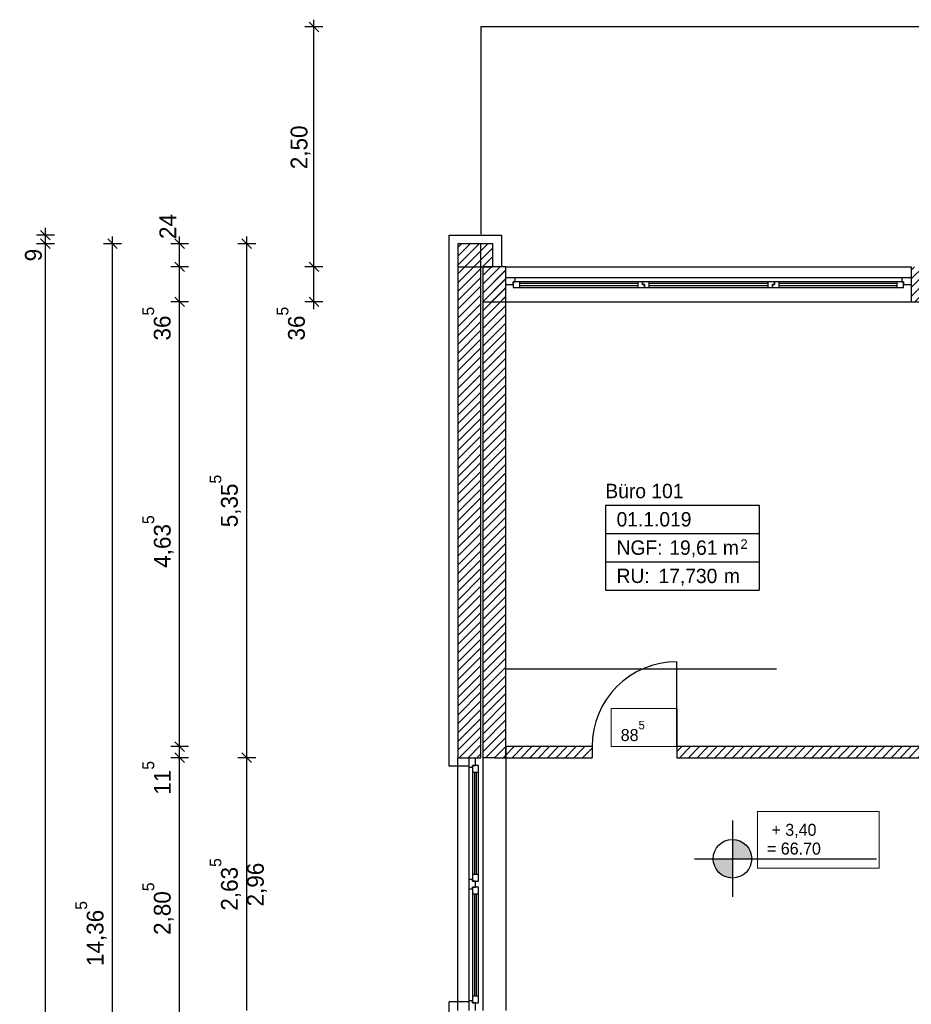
# Model space of a CAD drawing. Extents: x -28.8 to 46.3, y -5 to 85.1.
# Tile 12 of 26: x -4.6 to 4.7, y 33.9 to 44.2. Entities that reach past the tile are written whole.
import ezdxf

# ---------------------------------------------------------------- set-up
doc = ezdxf.new("R2010")
doc.units = 0
doc.header["$MEASUREMENT"] = 0
doc.linetypes.add('Strichlinie', pattern=[0.005644, 0.002822, -0.002822])
doc.linetypes.add('Wipeout_Contour', pattern=[1, 0, -1])
for name, color, linetype in [('1._OG_2_0', 7, 'Continuous'), ('1._OG_2_P_BM_AUSSEN', 7, 'Continuous'), ('1._OG_2_P_ZE_SYMBOL', 7, 'Continuous'), ('1._OG_2_P_ZE_TEXT', 7, 'Continuous'), ('1._OG_2_R_NT_DACH', 7, 'Continuous'), ('1._OG_2_R_TR_AUSSENWAND', 7, 'Continuous'), ('1._OG_2_R_TR_INNENWAND', 7, 'Continuous'), ('1._OG_2_R_TR_UNTERZUG', 7, 'Continuous'), ('1._OG_2_Räume', 7, 'Continuous')]:
    doc.layers.add(name, color=color, linetype=linetype)
doc.styles.add('ERSTELLTER_STIL_1', font='txt')
doc.styles.add('ERSTELLTER_STIL_2', font='txt')
pattern_1 = [(45, (0, 0), (-0.04596194, 0.04596194), [])]

msp = doc.modelspace()

# ---------------------------------------------------------------- hatches: boundary and pattern name
at = {"layer": '1._OG_2_P_ZE_SYMBOL', "linetype": 'Continuous', "ltscale": 1000}
for points in [[(3.066, 35.457, 0.414214), (2.865, 35.657), (2.865, 35.457)], [(2.865, 35.256), (2.865, 35.457), (2.664, 35.457, 0.414214)]]:
    msp.add_hatch(color=256, dxfattribs=at).paths.add_polyline_path(points, flags=0)
at = {"layer": '1._OG_2_R_TR_AUSSENWAND', "linetype": 'Continuous', "ltscale": 1000}
h = msp.add_hatch(dxfattribs=at)
h.set_pattern_fill('MW_Kalksandstein_0002', color=256, style=0, pattern_type=2)
h.set_pattern_definition(pattern_1)
h.paths.add_polyline_path([(0.001, 41.865), (0.001, 36.51), (0.116, 36.51), (0.186, 36.51), (0.241, 36.51), (0.241, 41.865)], flags=0)
h = msp.add_hatch(dxfattribs=at)
h.set_pattern_fill('MW_Kalksandstein_0002', color=256, style=0, pattern_type=2)
h.set_pattern_definition(pattern_1)
h.paths.add_polyline_path([(0.001, 41.625), (0.366, 41.625), (0.366, 41.865), (0.001, 41.865)], flags=0)
h = msp.add_hatch(dxfattribs=at)
h.set_pattern_fill('MW_Kalksandstein_0002', color=256, style=0, pattern_type=2)
h.set_pattern_definition(pattern_1)
h.paths.add_polyline_path([(0.261, 41.26), (0.5, 41.26), (0.5, 41.44), (0.5, 41.51), (0.5, 41.625), (0.261, 41.625)], flags=0)
h = msp.add_hatch(dxfattribs=at)
h.set_pattern_fill('MW_Kalksandstein_0002', color=256, style=0, pattern_type=2)
h.set_pattern_definition(pattern_1)
h.paths.add_polyline_path([(4.73, 41.51), (4.73, 41.44), (4.73, 41.26), (5.03, 41.26), (5.03, 41.44), (5.03, 41.51), (5.03, 41.625), (4.73, 41.625)], flags=0)
at = {"layer": '1._OG_2_R_TR_INNENWAND', "linetype": 'Continuous', "ltscale": 1000}
h = msp.add_hatch(dxfattribs=at)
h.set_pattern_fill('MW_Kalksandstein_0002', color=256, style=0, pattern_type=2)
h.set_pattern_definition(pattern_1)
h.paths.add_polyline_path([(0.501, 36.625), (0.501, 36.51), (1.401, 36.51), (1.401, 36.625)], flags=0)
h = msp.add_hatch(dxfattribs=at)
h.set_pattern_fill('MW_Kalksandstein_0002', color=256, style=0, pattern_type=2)
h.set_pattern_definition(pattern_1)
h.paths.add_polyline_path([(2.286, 36.625), (2.286, 36.51), (5.096, 36.51), (5.096, 36.625)], flags=0)

# ---------------------------------------------------------------- linework, layer by layer
at = {"layer": '1._OG_2_0', "linetype": 'Continuous', "ltscale": 1000}
for p, q in [((0.5, 41.625), (0.5, 41.51)), ((4.73, 41.625), (4.73, 41.51)), ((0.5, 41.51), (0.5, 41.44)), ((4.73, 41.51), (4.73, 41.44)), ((0.5, 41.44), (0.5, 41.26)), ((4.73, 41.44), (4.73, 41.26)), ((1.401, 36.625), (1.401, 36.51)), ((2.286, 36.625), (2.286, 36.51)), ((0.001, 36.51), (0.116, 36.51)), ((0.116, 36.51), (0.186, 36.51)), ((0.186, 36.51), (0.241, 36.51))]:
    msp.add_line(p, q, dxfattribs=at)
at = {"layer": '1._OG_2_P_BM_AUSSEN', "linetype": 'Continuous', "ltscale": 1000}
for p, q in [((-1.405, 44.125), (-1.592, 44.125)), ((-1.449, 44.075), (-1.549, 44.175)), ((-1.499, 44.125), (-1.499, 44.2)), ((-1.499, 41.625), (-1.499, 44.125)), ((-4.349, 42.005), (-4.249, 41.905)), ((-4.299, 41.955), (-4.299, 42.03)), ((-4.205, 41.955), (-4.392, 41.955)), ((-4.205, 41.865), (-4.392, 41.865)), ((-4.249, 41.815), (-4.349, 41.915)), ((-4.299, 41.865), (-4.299, 41.955)), ((-4.299, 0), (-4.299, 41.865)), ((-3.505, 41.865), (-3.692, 41.865)), ((-3.549, 41.815), (-3.649, 41.915)), ((-3.599, 41.865), (-3.599, 41.94)), ((-3.599, 27.5), (-3.599, 41.865)), ((-2.805, 41.865), (-2.992, 41.865)), ((-2.849, 41.815), (-2.949, 41.915)), ((-2.899, 41.865), (-2.899, 41.94)), ((-2.899, 41.625), (-2.899, 41.865)), ((-2.105, 41.865), (-2.292, 41.865)), ((-2.149, 41.815), (-2.249, 41.915)), ((-2.199, 41.865), (-2.199, 41.94)), ((-2.199, 36.51), (-2.199, 41.865)), ((-2.949, 41.675), (-2.849, 41.575)), ((-1.549, 41.675), (-1.449, 41.575)), ((-2.805, 41.625), (-2.992, 41.625)), ((-2.899, 41.26), (-2.899, 41.625)), ((-1.405, 41.625), (-1.592, 41.625)), ((-1.499, 41.26), (-1.499, 41.625)), ((-2.805, 41.26), (-2.992, 41.26)), ((-2.949, 41.31), (-2.849, 41.21)), ((-2.899, 36.625), (-2.899, 41.26)), ((-1.405, 41.26), (-1.592, 41.26)), ((-1.549, 41.31), (-1.449, 41.21)), ((-1.499, 41.185), (-1.499, 41.26)), ((-2.949, 36.675), (-2.849, 36.575)), ((-2.805, 36.625), (-2.992, 36.625)), ((-2.949, 36.56), (-2.849, 36.46)), ((-2.899, 36.51), (-2.899, 36.625)), ((-2.249, 36.56), (-2.149, 36.46)), ((-2.805, 36.51), (-2.992, 36.51)), ((-2.899, 33.705), (-2.899, 36.51)), ((-2.105, 36.51), (-2.292, 36.51)), ((-2.199, 33.875), (-2.199, 36.51))]:
    msp.add_line(p, q, dxfattribs=at)
at = {"layer": '1._OG_2_P_ZE_SYMBOL', "color": 255, "linetype": 'Continuous', "lineweight": 18, "ltscale": 1000}
for p, q in [((4.394, 35.949), (3.125, 35.949)), ((3.125, 35.949), (3.125, 35.357)), ((4.394, 35.357), (4.394, 35.949)), ((2.865, 35.657), (2.865, 35.457)), ((2.865, 35.457), (2.664, 35.457)), ((2.865, 35.457), (3.066, 35.457)), ((2.865, 35.256), (2.865, 35.457)), ((3.125, 35.357), (4.394, 35.357))]:
    msp.add_line(p, q, dxfattribs=at)
at = {"layer": '1._OG_2_P_ZE_SYMBOL', "linetype": 'Continuous', "ltscale": 1000}
for p, q in [((2.865, 35.856), (2.865, 35.06)), ((2.47, 35.457), (3.27, 35.457)), ((3.27, 35.457), (4.367, 35.457))]:
    msp.add_line(p, q, dxfattribs=at)
msp.add_circle((2.865, 35.457), 0.201, dxfattribs=at)
at = {"layer": '1._OG_2_P_ZE_SYMBOL', "color": 255, "linetype": 'Continuous', "lineweight": 18, "ltscale": 1000}
for start, end in [(0, 90), (180, 270)]:
    msp.add_arc((2.865, 35.457), 0.201, start, end, dxfattribs=at)
at = {"layer": '1._OG_2_P_ZE_TEXT', "color": 255, "linetype": 'Continuous', "lineweight": 18, "ltscale": 1000}
for p, q in [((2.29, 37.021), (1.6, 37.021)), ((1.6, 37.021), (1.6, 36.625)), ((2.29, 36.625), (2.29, 37.021)), ((1.6, 36.625), (2.29, 36.625))]:
    msp.add_line(p, q, dxfattribs=at)
at = {"layer": '1._OG_2_R_NT_DACH', "linetype": 'Continuous', "ltscale": 1000}
for p, q in [((5.03, 44.125), (0.241, 44.125)), ((0.241, 44.125), (0.241, 41.965))]:
    msp.add_line(p, q, dxfattribs=at)
at = {"layer": '1._OG_2_R_TR_AUSSENWAND', "linetype": 'Continuous', "ltscale": 1000}
for p, q in [((-0.089, 41.955), (0.456, 41.955)), ((-0.089, 36.42), (-0.089, 41.955)), ((0.001, 41.865), (0.001, 36.51)), ((0.241, 41.865), (0.001, 41.865)), ((0.366, 41.865), (0.001, 41.865)), ((0.001, 41.865), (0.001, 41.625)), ((0.241, 36.51), (0.241, 41.865)), ((0.366, 41.625), (0.366, 41.865)), ((0.456, 41.955), (0.456, 41.625)), ((0.001, 41.625), (0.366, 41.625)), ((0.5, 41.625), (0.261, 41.625)), ((0.261, 41.625), (0.261, 41.26)), ((0.261, 41.625), (0.261, 36.51)), ((0.501, 41.625), (0.261, 41.625)), ((0.5, 41.625), (4.73, 41.625)), ((0.261, 41.26), (0.5, 41.26)), ((0.5, 41.26), (4.73, 41.26)), ((4.73, 41.26), (5.03, 41.26)), ((0.001, 33.875), (0.001, 36.51)), ((0.386, 36.51), (0.261, 36.51)), ((0.386, 36.51), (0.501, 36.51)), ((0.501, 36.51), (0.501, 33.875)), ((-0.089, 27.41), (-0.089, 33.965))]:
    msp.add_line(p, q, dxfattribs=at)
at = {"layer": '1._OG_2_R_TR_INNENWAND', "linetype": 'Continuous', "ltscale": 1000}
for p, q in [((2.286, 36.625), (2.286, 37.51)), ((1.401, 36.625), (0.501, 36.625)), ((0.501, 36.625), (0.501, 36.51)), ((5.096, 36.625), (2.286, 36.625)), ((0.501, 36.51), (1.401, 36.51)), ((2.286, 36.51), (5.096, 36.51))]:
    msp.add_line(p, q, dxfattribs=at)
msp.add_arc((2.286, 36.625), 0.885, 90, 180, dxfattribs=at)
at = {"layer": '1._OG_2_R_TR_UNTERZUG', "linetype": 'Strichlinie', "ltscale": 1000}
msp.add_line((0.501, 37.435), (36.26, 37.435), dxfattribs=at)
at = {"layer": '1._OG_2_Räume', "linetype": 'Continuous', "ltscale": 1000}
for p, q in [((1.54, 39.14), (1.54, 38.256)), ((1.54, 39.14), (3.143, 39.14)), ((3.143, 39.14), (3.143, 38.256)), ((1.54, 38.846), (3.143, 38.846)), ((1.54, 38.551), (3.143, 38.551)), ((1.54, 38.256), (3.143, 38.256))]:
    msp.add_line(p, q, dxfattribs=at)

# ---------------------------------------------------------------- texts
at = {"layer": '1._OG_2_P_BM_AUSSEN', "linetype": 'Continuous', "char_height": 0.175, "attachment_point": 7, "rotation": 90, "style": 'ERSTELLTER_STIL_2'}
for s, insert in [('{2,50}', (-1.534, 42.642)), ('{24}', (-2.934, 41.915)), ('{9}', (-4.334, 41.682)), ('{36\\A1{\\H0.7x;\\S5^  ;}}', (-2.991, 40.857)), ('{36\\A1{\\H0.7x;\\S5^  ;}}', (-1.591, 40.857)), ('{5,35\\A1{\\H0.7x;\\S5^  ;}}', (-2.26, 38.911)), ('{4,63\\A1{\\H0.7x;\\S5^  ;}}', (-2.96, 38.489)), ('{11\\A1{\\H0.7x;\\S5^  ;}}', (-2.992, 36.124)), ('{2,63\\A1{\\H0.7x;\\S5^  ;}}', (-2.26, 34.916)), ('{2,96}', (-1.989, 34.96)), ('{2,80\\A1{\\H0.7x;\\S5^  ;}}', (-2.96, 34.663)), ('{14,36\\A1{\\H0.7x;\\S5^  ;}}', (-3.66, 34.339))]:
    msp.add_mtext(s, dxfattribs=dict(at, insert=insert))
at = {"layer": '1._OG_2_P_ZE_SYMBOL', "linetype": 'Continuous', "insert": (3.225, 35.821), "char_height": 0.125, "width": 1.06853, "attachment_point": 1, "line_spacing_factor": 0.93917, "style": 'ERSTELLTER_STIL_1'}
msp.add_mtext('{ + 3,40\\P= 66.70}', dxfattribs=at)
at = {"layer": '1._OG_2_P_ZE_TEXT', "linetype": 'Continuous', "insert": (1.7, 36.893), "char_height": 0.125, "attachment_point": 1, "style": 'ERSTELLTER_STIL_2'}
msp.add_mtext('{88\\A1{\\H0.7x;\\S5^  ;}}', dxfattribs=at)
at = {"layer": '1._OG_2_Räume', "linetype": 'Continuous'}
for s, insert, char_height, attachment_point, style in [('{Büro 101}', (1.54, 39.364), 0.15, 1, 'ERSTELLTER_STIL_1'), ('{01.1.019 }', (1.657, 39.069), 0.15, 1, 'ERSTELLTER_STIL_2'), ('{2}', (2.949, 38.786), 0.1, 1, 'ERSTELLTER_STIL_2'), ('{NGF: }', (1.657, 38.774), 0.15, 1, 'ERSTELLTER_STIL_2'), ('{19,61 m}', (2.207, 38.774), 0.15, 1, 'ERSTELLTER_STIL_2'), ('{RU: }', (1.657, 38.48), 0.15, 1, 'ERSTELLTER_STIL_2'), ('{17,730}', (2.094, 38.301), 0.15, 7, 'ERSTELLTER_STIL_2'), ('{ m}', (2.72, 38.48), 0.15, 1, 'ERSTELLTER_STIL_2')]:
    msp.add_mtext(s, dxfattribs=dict(at, insert=insert, char_height=char_height, attachment_point=attachment_point, style=style))

# ---------------------------------------------------------------- wipeouts: each hides what was drawn before it
at = {"color": 254, "linetype": 'Wipeout_Contour', "lineweight": 0, "ltscale": 166.489649}
msp.add_wipeout([(0.6, 41.51), (0.6, 41.47), (4.63, 41.47), (4.63, 41.51)], dxfattribs=at).dxf.layer = '1._OG_2_R_TR_AUSSENWAND'
at = {"color": 254, "linetype": 'Wipeout_Contour', "lineweight": 0, "ltscale": 138.250436}
msp.add_wipeout([(0.116, 33.975), (0.156, 33.975), (0.156, 35.142), (0.116, 35.142)], dxfattribs=at).dxf.layer = '1._OG_2_R_TR_AUSSENWAND'

# ---------------------------------------------------------------- next in the draw order: wipeouts: each hides what was drawn before it
at = {"color": 254, "linetype": 'Wipeout_Contour', "lineweight": 0, "ltscale": 248.725365}
msp.add_wipeout([(0.5, 41.44), (0.58, 41.44), (0.58, 41.47), (0.6, 41.47), (0.6, 41.51), (0.5, 41.51)], dxfattribs=at).dxf.layer = '1._OG_2_R_TR_AUSSENWAND'
at = {"color": 254, "linetype": 'Wipeout_Contour', "lineweight": 0, "ltscale": 250.350814}
msp.add_wipeout([(4.73, 41.51), (4.63, 41.51), (4.63, 41.47), (4.65, 41.47), (4.65, 41.44), (4.73, 41.44)], dxfattribs=at).dxf.layer = '1._OG_2_R_TR_AUSSENWAND'
at = {"color": 254, "linetype": 'Wipeout_Contour', "lineweight": 0, "ltscale": 210.810268}
msp.add_wipeout([(0.116, 35.192), (0.116, 35.142), (0.156, 35.142), (0.156, 35.162), (0.186, 35.162), (0.186, 35.192)], dxfattribs=at).dxf.layer = '1._OG_2_R_TR_AUSSENWAND'
at = {"color": 254, "linetype": 'Wipeout_Contour', "lineweight": 0, "ltscale": 204.225862}
msp.add_wipeout([(0.186, 33.875), (0.186, 33.955), (0.156, 33.955), (0.156, 33.975), (0.116, 33.975), (0.116, 33.875)], dxfattribs=at).dxf.layer = '1._OG_2_R_TR_AUSSENWAND'

# ---------------------------------------------------------------- next in the draw order: hatches: boundary and pattern name
at = {"layer": '1._OG_2_R_TR_AUSSENWAND', "linetype": 'Continuous', "ltscale": 1000}
h = msp.add_hatch(dxfattribs=at)
h.set_pattern_fill('MW_Kalksandstein_0002', color=256, style=0, pattern_type=2)
h.set_pattern_definition(pattern_1)
h.paths.add_polyline_path([(0.501, 41.625), (0.261, 41.625), (0.261, 36.51), (0.501, 36.51)], flags=0)

# ---------------------------------------------------------------- next in the draw order: linework, layer by layer
for p, q in [((0.501, 36.51), (0.501, 41.625)), ((0.5, 41.51), (0.5, 41.44)), ((4.73, 41.51), (4.73, 41.44))]:
    msp.add_line(p, q, dxfattribs=at)

# ---------------------------------------------------------------- next in the draw order: wipeouts: each hides what was drawn before it
at = {"color": 254, "linetype": 'Wipeout_Contour', "lineweight": 0, "ltscale": 165.946233}
msp.add_wipeout([(0.65, 41.47), (0.65, 41.45), (1.877, 41.45), (1.877, 41.47)], dxfattribs=at).dxf.layer = '1._OG_2_R_TR_AUSSENWAND'
at = {"color": 254, "linetype": 'Wipeout_Contour', "lineweight": 0, "ltscale": 143.319894}
msp.add_wipeout([(0.116, 35.242), (0.156, 35.242), (0.156, 36.41), (0.116, 36.41)], dxfattribs=at).dxf.layer = '1._OG_2_R_TR_AUSSENWAND'
at = {"color": 254, "linetype": 'Wipeout_Contour', "lineweight": 0, "ltscale": 138.250929}
msp.add_wipeout([(0.156, 34.025), (0.176, 34.025), (0.176, 35.092), (0.156, 35.092)], dxfattribs=at).dxf.layer = '1._OG_2_R_TR_AUSSENWAND'

# ---------------------------------------------------------------- next in the draw order: wipeouts: each hides what was drawn before it
at = {"color": 254, "linetype": 'Wipeout_Contour', "lineweight": 0, "ltscale": 165.786335}
msp.add_wipeout([(0.65, 41.43), (0.65, 41.41), (1.877, 41.41), (1.877, 41.43)], dxfattribs=at).dxf.layer = '1._OG_2_R_TR_AUSSENWAND'
at = {"color": 254, "linetype": 'Wipeout_Contour', "lineweight": 0, "ltscale": 218.114731}
msp.add_wipeout([(0.116, 36.51), (0.116, 36.41), (0.156, 36.41), (0.156, 36.43), (0.186, 36.43), (0.186, 36.51)], dxfattribs=at).dxf.layer = '1._OG_2_R_TR_AUSSENWAND'
at = {"color": 254, "linetype": 'Wipeout_Contour', "lineweight": 0, "ltscale": 138.251756}
msp.add_wipeout([(0.196, 34.025), (0.216, 34.025), (0.216, 35.092), (0.196, 35.092)], dxfattribs=at).dxf.layer = '1._OG_2_R_TR_AUSSENWAND'

# ---------------------------------------------------------------- next in the draw order: linework, layer by layer
at = {"layer": '1._OG_2_R_TR_AUSSENWAND', "linetype": 'Continuous', "ltscale": 1000}
msp.add_line((0.116, 36.51), (0.186, 36.51), dxfattribs=at)

# ---------------------------------------------------------------- next in the draw order: wipeouts: each hides what was drawn before it
at = {"color": 254, "linetype": 'Wipeout_Contour', "lineweight": 0, "ltscale": 165.790331}
msp.add_wipeout([(0.58, 41.47), (0.58, 41.41), (0.65, 41.41), (0.65, 41.47)], dxfattribs=at).dxf.layer = '1._OG_2_R_TR_AUSSENWAND'
at = {"color": 254, "linetype": 'Wipeout_Contour', "lineweight": 0, "ltscale": 248.898529}
msp.add_wipeout([(1.927, 41.47), (1.877, 41.47), (1.877, 41.41), (1.947, 41.41), (1.947, 41.44), (1.927, 41.44)], dxfattribs=at).dxf.layer = '1._OG_2_R_TR_AUSSENWAND'
at = {"color": 254, "linetype": 'Wipeout_Contour', "lineweight": 0, "ltscale": 140.526244}
msp.add_wipeout([(0.156, 35.092), (0.216, 35.092), (0.216, 35.162), (0.156, 35.162)], dxfattribs=at).dxf.layer = '1._OG_2_R_TR_AUSSENWAND'
at = {"color": 254, "linetype": 'Wipeout_Contour', "lineweight": 0, "ltscale": 135.976787}
msp.add_wipeout([(0.156, 33.955), (0.216, 33.955), (0.216, 34.025), (0.156, 34.025)], dxfattribs=at).dxf.layer = '1._OG_2_R_TR_AUSSENWAND'

# ---------------------------------------------------------------- next in the draw order: linework, layer by layer
at = {"layer": '1._OG_2_R_TR_AUSSENWAND', "linetype": 'Continuous', "ltscale": 1000}
for p, q in [((0.6, 41.51), (0.5, 41.51)), ((0.58, 41.44), (0.58, 41.47)), ((0.58, 41.47), (0.58, 41.41)), ((0.5, 41.44), (0.58, 41.44)), ((0.116, 33.965), (-0.089, 33.965)), ((0.116, 33.975), (0.116, 33.875)), ((0.186, 33.955), (0.156, 33.955)), ((0.156, 33.955), (0.216, 33.955)), ((0.186, 33.875), (0.186, 33.955))]:
    msp.add_line(p, q, dxfattribs=at)

# ---------------------------------------------------------------- next in the draw order: wipeouts: each hides what was drawn before it
at = {"color": 254, "linetype": 'Wipeout_Contour', "lineweight": 0, "ltscale": 166.198014}
msp.add_wipeout([(1.997, 41.47), (1.997, 41.45), (3.233, 41.45), (3.233, 41.47)], dxfattribs=at).dxf.layer = '1._OG_2_R_TR_AUSSENWAND'
at = {"color": 254, "linetype": 'Wipeout_Contour', "lineweight": 0, "ltscale": 165.866284}
msp.add_wipeout([(0.65, 41.43), (1.877, 41.43), (1.877, 41.45), (0.65, 41.45)], dxfattribs=at).dxf.layer = '1._OG_2_R_TR_AUSSENWAND'
at = {"color": 254, "linetype": 'Wipeout_Contour', "lineweight": 0, "ltscale": 211.530295}
msp.add_wipeout([(0.186, 35.192), (0.186, 35.222), (0.156, 35.222), (0.156, 35.242), (0.116, 35.242), (0.116, 35.192)], dxfattribs=at).dxf.layer = '1._OG_2_R_TR_AUSSENWAND'
at = {"color": 254, "linetype": 'Wipeout_Contour', "lineweight": 0, "ltscale": 138.251319}
msp.add_wipeout([(0.196, 34.025), (0.196, 35.092), (0.176, 35.092), (0.176, 34.025)], dxfattribs=at).dxf.layer = '1._OG_2_R_TR_AUSSENWAND'

# ---------------------------------------------------------------- next in the draw order: linework, layer by layer
at = {"layer": '1._OG_2_R_TR_AUSSENWAND', "linetype": 'Continuous', "ltscale": 1000}
for p, q in [((0.58, 41.47), (0.6, 41.47)), ((0.65, 41.47), (0.58, 41.47)), ((0.6, 41.47), (0.6, 41.51)), ((0.65, 41.41), (0.65, 41.47)), ((0.58, 41.41), (0.65, 41.41)), ((0.116, 35.142), (0.116, 33.975)), ((0.116, 35.142), (0.156, 35.142)), ((0.156, 35.142), (0.156, 35.162)), ((0.156, 35.162), (0.186, 35.162)), ((0.216, 35.162), (0.156, 35.162)), ((0.156, 35.162), (0.156, 35.092)), ((0.156, 35.092), (0.156, 34.025)), ((0.156, 35.092), (0.216, 35.092)), ((0.176, 35.092), (0.176, 34.025)), ((0.196, 34.025), (0.196, 35.092)), ((0.216, 35.092), (0.216, 35.162)), ((0.216, 34.025), (0.216, 35.092)), ((0.156, 33.975), (0.116, 33.975)), ((0.216, 34.025), (0.156, 34.025)), ((0.156, 34.025), (0.156, 33.955)), ((0.156, 33.955), (0.156, 33.975)), ((0.216, 33.955), (0.216, 34.025))]:
    msp.add_line(p, q, dxfattribs=at)

# ---------------------------------------------------------------- next in the draw order: wipeouts: each hides what was drawn before it
at = {"color": 254, "linetype": 'Wipeout_Contour', "lineweight": 0, "ltscale": 166.038357}
msp.add_wipeout([(1.997, 41.43), (1.997, 41.41), (3.233, 41.41), (3.233, 41.43)], dxfattribs=at).dxf.layer = '1._OG_2_R_TR_AUSSENWAND'
at = {"color": 254, "linetype": 'Wipeout_Contour', "lineweight": 0, "ltscale": 143.320371}
msp.add_wipeout([(0.156, 35.292), (0.176, 35.292), (0.176, 36.36), (0.156, 36.36)], dxfattribs=at).dxf.layer = '1._OG_2_R_TR_AUSSENWAND'

# ---------------------------------------------------------------- next in the draw order: wipeouts: each hides what was drawn before it
at = {"color": 254, "linetype": 'Wipeout_Contour', "lineweight": 0, "ltscale": 248.949679}
msp.add_wipeout([(1.947, 41.41), (1.997, 41.41), (1.997, 41.47), (1.927, 41.47), (1.927, 41.44), (1.947, 41.44)], dxfattribs=at).dxf.layer = '1._OG_2_R_TR_AUSSENWAND'
at = {"color": 254, "linetype": 'Wipeout_Contour', "lineweight": 0, "ltscale": 249.393496}
msp.add_wipeout([(3.283, 41.44), (3.303, 41.44), (3.303, 41.47), (3.233, 41.47), (3.233, 41.41), (3.283, 41.41)], dxfattribs=at).dxf.layer = '1._OG_2_R_TR_AUSSENWAND'
at = {"color": 254, "linetype": 'Wipeout_Contour', "lineweight": 0, "ltscale": 143.321169}
msp.add_wipeout([(0.196, 35.292), (0.216, 35.292), (0.216, 36.36), (0.196, 36.36)], dxfattribs=at).dxf.layer = '1._OG_2_R_TR_AUSSENWAND'

# ---------------------------------------------------------------- next in the draw order: linework, layer by layer
at = {"layer": '1._OG_2_R_TR_AUSSENWAND', "linetype": 'Continuous', "ltscale": 1000}
for p, q in [((1.877, 41.47), (0.65, 41.47)), ((1.927, 41.47), (1.877, 41.47)), ((1.877, 41.47), (1.877, 41.41)), ((1.927, 41.44), (1.927, 41.47)), ((1.927, 41.47), (1.927, 41.44)), ((1.877, 41.45), (0.65, 41.45)), ((0.65, 41.43), (1.877, 41.43)), ((0.65, 41.41), (1.877, 41.41))]:
    msp.add_line(p, q, dxfattribs=at)

# ---------------------------------------------------------------- next in the draw order: wipeouts: each hides what was drawn before it
at = {"color": 254, "linetype": 'Wipeout_Contour', "lineweight": 0, "ltscale": 166.624358}
msp.add_wipeout([(3.353, 41.47), (3.353, 41.45), (4.58, 41.45), (4.58, 41.47)], dxfattribs=at).dxf.layer = '1._OG_2_R_TR_AUSSENWAND'
at = {"color": 254, "linetype": 'Wipeout_Contour', "lineweight": 0, "ltscale": 166.118185}
msp.add_wipeout([(1.997, 41.43), (3.233, 41.43), (3.233, 41.45), (1.997, 41.45)], dxfattribs=at).dxf.layer = '1._OG_2_R_TR_AUSSENWAND'
at = {"color": 254, "linetype": 'Wipeout_Contour', "lineweight": 0, "ltscale": 145.595679}
msp.add_wipeout([(0.156, 36.36), (0.216, 36.36), (0.216, 36.43), (0.156, 36.43)], dxfattribs=at).dxf.layer = '1._OG_2_R_TR_AUSSENWAND'
at = {"color": 254, "linetype": 'Wipeout_Contour', "lineweight": 0, "ltscale": 141.046184}
msp.add_wipeout([(0.156, 35.222), (0.216, 35.222), (0.216, 35.292), (0.156, 35.292)], dxfattribs=at).dxf.layer = '1._OG_2_R_TR_AUSSENWAND'

# ---------------------------------------------------------------- next in the draw order: linework, layer by layer
at = {"layer": '1._OG_2_R_TR_AUSSENWAND', "linetype": 'Continuous', "ltscale": 1000}
for p, q in [((1.997, 41.47), (1.927, 41.47)), ((1.997, 41.41), (1.997, 41.47)), ((1.877, 41.41), (1.947, 41.41)), ((1.947, 41.44), (1.927, 41.44)), ((1.927, 41.44), (1.947, 41.44)), ((1.947, 41.41), (1.947, 41.44)), ((1.947, 41.44), (1.947, 41.41)), ((1.947, 41.41), (1.997, 41.41)), ((0.116, 36.51), (0.116, 36.41)), ((0.156, 36.43), (0.186, 36.43)), ((0.216, 36.43), (0.156, 36.43)), ((0.186, 36.43), (0.186, 36.51)), ((0.261, 36.51), (0.261, 33.875)), ((0.116, 36.42), (-0.089, 36.42)), ((0.116, 36.41), (0.116, 35.242)), ((0.116, 35.242), (0.116, 35.192)), ((0.116, 35.192), (0.116, 35.142)), ((0.186, 35.222), (0.156, 35.222)), ((0.156, 35.222), (0.216, 35.222)), ((0.186, 35.192), (0.186, 35.222)), ((0.186, 35.162), (0.186, 35.192))]:
    msp.add_line(p, q, dxfattribs=at)

# ---------------------------------------------------------------- next in the draw order: wipeouts: each hides what was drawn before it
at = {"color": 254, "linetype": 'Wipeout_Contour', "lineweight": 0, "ltscale": 166.465109}
msp.add_wipeout([(3.353, 41.43), (3.353, 41.41), (4.58, 41.41), (4.58, 41.43)], dxfattribs=at).dxf.layer = '1._OG_2_R_TR_AUSSENWAND'
at = {"color": 254, "linetype": 'Wipeout_Contour', "lineweight": 0, "ltscale": 143.320747}
msp.add_wipeout([(0.196, 35.292), (0.196, 36.36), (0.176, 36.36), (0.176, 35.292)], dxfattribs=at).dxf.layer = '1._OG_2_R_TR_AUSSENWAND'

# ---------------------------------------------------------------- next in the draw order: linework, layer by layer
at = {"layer": '1._OG_2_R_TR_AUSSENWAND', "linetype": 'Continuous', "ltscale": 1000}
for p, q in [((0.156, 36.41), (0.156, 36.43)), ((0.156, 36.43), (0.156, 36.36)), ((0.216, 36.36), (0.216, 36.43)), ((0.116, 36.41), (0.156, 36.41)), ((0.156, 36.36), (0.156, 35.292)), ((0.156, 36.36), (0.216, 36.36)), ((0.176, 36.36), (0.176, 35.292)), ((0.196, 35.292), (0.196, 36.36)), ((0.216, 35.292), (0.216, 36.36)), ((0.156, 35.242), (0.116, 35.242)), ((0.216, 35.292), (0.156, 35.292)), ((0.156, 35.292), (0.156, 35.222)), ((0.156, 35.222), (0.156, 35.242)), ((0.216, 35.222), (0.216, 35.292))]:
    msp.add_line(p, q, dxfattribs=at)

# ---------------------------------------------------------------- next in the draw order: wipeouts: each hides what was drawn before it
at = {"color": 254, "linetype": 'Wipeout_Contour', "lineweight": 0, "ltscale": 249.480479}
msp.add_wipeout([(3.303, 41.44), (3.283, 41.44), (3.283, 41.41), (3.353, 41.41), (3.353, 41.47), (3.303, 41.47)], dxfattribs=at).dxf.layer = '1._OG_2_R_TR_AUSSENWAND'
at = {"color": 254, "linetype": 'Wipeout_Contour', "lineweight": 0, "ltscale": 166.796447}
msp.add_wipeout([(4.58, 41.47), (4.58, 41.41), (4.65, 41.41), (4.65, 41.47)], dxfattribs=at).dxf.layer = '1._OG_2_R_TR_AUSSENWAND'

# ---------------------------------------------------------------- next in the draw order: linework, layer by layer
at = {"layer": '1._OG_2_R_TR_AUSSENWAND', "linetype": 'Continuous', "ltscale": 1000}
for p, q in [((4.63, 41.51), (0.6, 41.51)), ((3.233, 41.47), (1.997, 41.47)), ((3.233, 41.47), (3.233, 41.41)), ((4.73, 41.51), (4.63, 41.51)), ((4.65, 41.47), (4.65, 41.44)), ((4.65, 41.41), (4.65, 41.47)), ((3.233, 41.45), (1.997, 41.45)), ((1.997, 41.43), (3.233, 41.43)), ((1.997, 41.41), (3.233, 41.41)), ((3.233, 41.41), (3.283, 41.41)), ((3.283, 41.41), (3.283, 41.44)), ((3.283, 41.44), (3.283, 41.41)), ((4.65, 41.44), (4.73, 41.44))]:
    msp.add_line(p, q, dxfattribs=at)

# ---------------------------------------------------------------- next in the draw order: wipeouts: each hides what was drawn before it
at = {"color": 254, "linetype": 'Wipeout_Contour', "lineweight": 0, "ltscale": 166.544733}
msp.add_wipeout([(3.353, 41.43), (4.58, 41.43), (4.58, 41.45), (3.353, 41.45)], dxfattribs=at).dxf.layer = '1._OG_2_R_TR_AUSSENWAND'

# ---------------------------------------------------------------- next in the draw order: linework, layer by layer
at = {"layer": '1._OG_2_R_TR_AUSSENWAND', "linetype": 'Continuous', "ltscale": 1000}
for p, q in [((3.303, 41.47), (3.233, 41.47)), ((3.303, 41.44), (3.303, 41.47)), ((3.353, 41.47), (3.303, 41.47)), ((3.303, 41.47), (3.303, 41.44)), ((4.58, 41.47), (3.353, 41.47)), ((3.353, 41.41), (3.353, 41.47)), ((4.58, 41.47), (4.58, 41.41)), ((4.65, 41.47), (4.58, 41.47)), ((4.63, 41.51), (4.63, 41.47)), ((4.63, 41.47), (4.65, 41.47)), ((3.283, 41.44), (3.303, 41.44)), ((3.303, 41.44), (3.283, 41.44)), ((3.283, 41.41), (3.353, 41.41)), ((4.58, 41.45), (3.353, 41.45)), ((3.353, 41.43), (4.58, 41.43)), ((3.353, 41.41), (4.58, 41.41)), ((4.58, 41.41), (4.65, 41.41))]:
    msp.add_line(p, q, dxfattribs=at)

doc.saveas('drawing.dxf')
